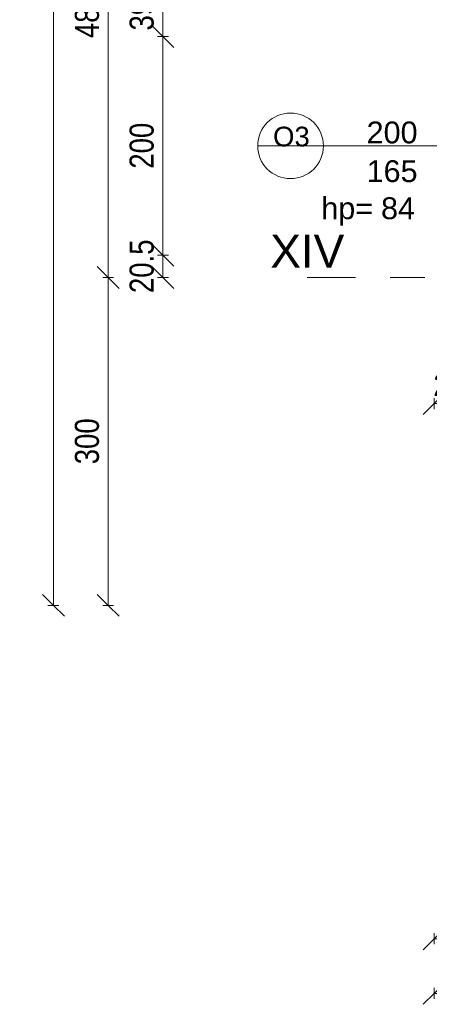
# Model space of a CAD drawing. Header units: centimetres. Extents: x -1631 to 21770, y -8842 to 3590.
# Tile 1 of 142: x -1631 to -1257, y -257 to 644. Entities that reach past the tile are written whole.
import ezdxf

# ---------------------------------------------------------------- set-up
doc = ezdxf.new("R2010")
doc.units = ezdxf.units.CM
doc.linetypes.add('Oś', pattern=[222.25, 127, -31.75, 31.75, -31.75])
for name, color, linetype, lineweight in [('A-ANNO-DIMS', 211, 'Continuous', 13), ('A-ANNO-DIMS-100', 211, 'Continuous', 13), ('A-GLAZ-IDEN', 152, 'Continuous', 13), ('S-GRID', 1, 'Continuous', 13), ('S-GRID-IDEN', 1, 'Continuous', 13)]:
    doc.layers.add(name, color=color, linetype=linetype, lineweight=lineweight)
doc.styles.add('Arial Narrow_1', font='ARIALN.TTF', dxfattribs={"height": 22})
doc.styles.add('Arial Narrow_5', font='ARIALN.TTF', dxfattribs={"height": 20})
doc.styles.add('Arial_10', font='arial.ttf', dxfattribs={"height": 20})
doc.styles.add('Arial_13', font='arial.ttf', dxfattribs={"height": 0.2})
doc.styles.add('Arial_7', font='arial.ttf', dxfattribs={"height": 30})
doc.styles.add('Arial_8', font='arial.ttf', dxfattribs={"height": 18})
doc.dimstyles.new('Diagonal_1_100__0_1_', dxfattribs={"dimscale": 30.48, "dimtxt": 22.515481, "dimasz": 0.656168, "dimexe": 0.164042, "dimexo": 0.0625, "dimgap": 0.065617, "dimtad": 1, "dimdec": 1, "dimrnd": 0.1, "dimdsep": 46, "dimtxsty": 'Arial Narrow_1', "dimblk1": 'OBLIQUE', "dimblk2": 'OBLIQUE', "dimsah": 1, "dimcen": 0.09, "dimazin": 0, "dimtfac": 1, "dimtdec": 4, "dimtix": 1, "dimtmove": 0, "dimatfit": 3, "dimfxl": 0, "dimtvp": 1, "dimtolj": 1, "dimtzin": 0, "dimarcsym": 0})
doc.dimstyles.new('Diagonal_1_100__0__wewnętrzne', dxfattribs={"dimscale": 30.48, "dimtxt": 20.468619, "dimasz": 0.656168, "dimexe": 0.164042, "dimexo": 0.0625, "dimgap": 0.032808, "dimtad": 1, "dimdec": 0, "dimdsep": 46, "dimtxsty": 'Arial Narrow_5', "dimblk1": 'OBLIQUE', "dimblk2": 'OBLIQUE', "dimsah": 1, "dimcen": 0.09, "dimazin": 0, "dimtfac": 1, "dimtdec": 4, "dimtix": 1, "dimtmove": 0, "dimatfit": 3, "dimfxl": 0, "dimtvp": 1, "dimtolj": 1, "dimtzin": 0, "dimarcsym": 0})

# ---------------------------------------------------------------- blocks, each defined once
blk = doc.blocks.new('DIMBLOCK1-6_piętro IV __13_80 m_ - stan projektowany')
at = {"layer": 'A-ANNO-DIMS-100', "transparency": 16777216}
for p, q in [((-1252.62, -246.77), (-1242.62, -236.77)), ((-1252.62, -241.77), (-1252.62, -251.77)), ((-1252.62, -246.77), (-1252.62, -241.77)), ((1227.38, -246.77), (1237.38, -236.77)), ((1227.38, -241.77), (1227.38, -251.77)), ((1227.38, -246.77), (1227.38, -241.77)), ((-1252.62, -246.77), (-1262.62, -256.77)), ((-1252.62, -246.77), (1227.38, -246.77)), ((1227.38, -246.77), (1217.38, -256.77))]:
    blk.add_line(p, q, dxfattribs=at)
at = {"layer": 'A-ANNO-DIMS-100', "color": 0, "transparency": 16777216, "insert": (-40.5, -216.33), "char_height": 22, "width": 66.9031, "attachment_point": 1, "line_spacing_factor": 0.974696, "style": 'Arial Narrow_1'}
blk.add_mtext('2480', dxfattribs=at)
blk = doc.blocks.new('_Oblique')
at = {"color": 0, "linetype": 'ByBlock', "lineweight": -2}
blk.add_line((-0.5, -0.5), (0.5, 0.5), dxfattribs=at)
blk = doc.blocks.new('DIMBLOCK7-6_piętro IV __13_80 m_ - stan projektowany')
at = {"layer": 'A-ANNO-DIMS-100', "transparency": 16777216}
for p, q in [((-1252.62, -196.77), (-1242.62, -186.77)), ((-1212.62, -196.77), (-1202.62, -186.77)), ((-1252.62, -196.77), (-1262.62, -206.77)), ((-1252.62, -191.77), (-1252.62, -201.77)), ((-1252.62, -196.77), (-1252.62, -191.77)), ((-1212.62, -196.77), (-1252.62, -196.77)), ((-1212.62, -196.77), (-1222.62, -206.77)), ((-1212.62, -191.77), (-1212.62, -201.77)), ((-1212.62, -196.77), (-1212.62, -191.77))]:
    blk.add_line(p, q, dxfattribs=at)
at = {"layer": 'A-ANNO-DIMS-100', "color": 0, "transparency": 16777216, "insert": (-1246.56, -166.33), "char_height": 22, "width": 33.4516, "attachment_point": 1, "line_spacing_factor": 0.974696, "style": 'Arial Narrow_1'}
blk.add_mtext('40', dxfattribs=at)
blk = doc.blocks.new('DIMBLOCK8-6_piętro IV __13_80 m_ - stan projektowany')
at = {"layer": 'A-ANNO-DIMS-100', "transparency": 16777216}
for p, q in [((-1600.57, 2848.33), (-1610.57, 2858.33)), ((-1595.57, 2848.33), (-1605.57, 2848.33)), ((-1600.57, 108.33), (-1600.57, 2848.33)), ((-1600.57, 2848.33), (-1590.57, 2838.33)), ((-1600.57, 2848.33), (-1595.57, 2848.33)), ((-1600.57, 108.33), (-1610.57, 118.33)), ((-1595.57, 108.33), (-1605.57, 108.33)), ((-1600.57, 108.33), (-1590.57, 98.33)), ((-1600.57, 108.33), (-1595.57, 108.33))]:
    blk.add_line(p, q, dxfattribs=at)
at = {"layer": 'A-ANNO-DIMS-100', "color": 0, "transparency": 16777216, "insert": (-1631, 1450.45), "char_height": 22, "width": 66.9031, "attachment_point": 1, "rotation": 90, "line_spacing_factor": 0.974696, "style": 'Arial Narrow_1'}
blk.add_mtext('2740', dxfattribs=at)
blk = doc.blocks.new('DIMBLOCK10-6_piętro IV __13_80 m_ - stan projektowany')
at = {"layer": 'A-ANNO-DIMS-100', "transparency": 16777216}
for p, q in [((-1550.57, 408.33), (-1560.57, 418.33)), ((-1545.57, 408.33), (-1555.57, 408.33)), ((-1550.57, 108.33), (-1550.57, 408.33)), ((-1550.57, 408.33), (-1540.57, 398.33)), ((-1550.57, 408.33), (-1545.57, 408.33)), ((-1550.57, 108.33), (-1560.57, 118.33)), ((-1545.57, 108.33), (-1555.57, 108.33)), ((-1550.57, 108.33), (-1540.57, 98.33)), ((-1550.57, 108.33), (-1545.57, 108.33))]:
    blk.add_line(p, q, dxfattribs=at)
at = {"layer": 'A-ANNO-DIMS-100', "color": 0, "transparency": 16777216, "insert": (-1581, 237.42), "char_height": 22, "width": 50.1774, "attachment_point": 1, "rotation": 90, "line_spacing_factor": 0.974696, "style": 'Arial Narrow_1'}
blk.add_mtext('300', dxfattribs=at)
blk = doc.blocks.new('DIMBLOCK11-6_piętro IV __13_80 m_ - stan projektowany')
at = {"layer": 'A-ANNO-DIMS-100', "transparency": 16777216}
for p, q in [((-1550.57, 888.33), (-1560.57, 898.33)), ((-1545.57, 888.33), (-1555.57, 888.33)), ((-1550.57, 408.33), (-1550.57, 888.33)), ((-1550.57, 888.33), (-1540.57, 878.33)), ((-1550.57, 888.33), (-1545.57, 888.33)), ((-1550.57, 408.33), (-1560.57, 418.33)), ((-1545.57, 408.33), (-1555.57, 408.33)), ((-1550.57, 408.33), (-1540.57, 398.33)), ((-1550.57, 408.33), (-1545.57, 408.33))]:
    blk.add_line(p, q, dxfattribs=at)
at = {"layer": 'A-ANNO-DIMS-100', "color": 0, "transparency": 16777216, "insert": (-1581, 627.42), "char_height": 22, "width": 50.1774, "attachment_point": 1, "rotation": 90, "line_spacing_factor": 0.974696, "style": 'Arial Narrow_1'}
blk.add_mtext('480', dxfattribs=at)
blk = doc.blocks.new('DIMBLOCK103-6_piętro IV __13_80 m_ - stan projektowany')
at = {"layer": 'A-ANNO-DIMS-100', "transparency": 16777216}
for p, q in [((-1252.62, 292.9), (-1242.62, 302.9)), ((-1252.62, 287.9), (-1252.62, 297.9)), ((-1228.62, 292.9), (-1218.62, 302.9)), ((-1228.62, 287.9), (-1228.62, 297.9)), ((-1252.62, 292.9), (-1262.62, 282.9)), ((-1228.62, 292.9), (-1252.62, 292.9)), ((-1252.62, 292.9), (-1252.62, 287.9)), ((-1228.62, 292.9), (-1238.62, 282.9)), ((-1228.62, 292.9), (-1228.62, 287.9))]:
    blk.add_line(p, q, dxfattribs=at)
at = {"layer": 'A-ANNO-DIMS-100', "color": 0, "transparency": 16777216, "insert": (-1253.29, 319.75), "char_height": 20, "width": 30.4105, "attachment_point": 1, "line_spacing_factor": 0.974696, "style": 'Arial Narrow_5'}
blk.add_mtext('24', dxfattribs=at)
blk = doc.blocks.new('DIMBLOCK228-6_piętro IV __13_80 m_ - stan projektowany')
at = {"layer": 'A-ANNO-DIMS-100', "transparency": 16777216}
for p, q in [((-1500.57, 428.83), (-1510.57, 438.83)), ((-1495.57, 428.83), (-1505.57, 428.83)), ((-1500.57, 408.33), (-1500.57, 428.83)), ((-1500.57, 428.83), (-1490.57, 418.83)), ((-1500.57, 428.83), (-1495.57, 428.83)), ((-1500.57, 408.33), (-1510.57, 418.33)), ((-1495.57, 408.33), (-1505.57, 408.33)), ((-1500.57, 408.33), (-1490.57, 398.33)), ((-1500.57, 408.33), (-1495.57, 408.33))]:
    blk.add_line(p, q, dxfattribs=at)
at = {"layer": 'A-ANNO-DIMS-100', "color": 0, "transparency": 16777216, "insert": (-1531, 394.09), "char_height": 22, "width": 58.7547, "attachment_point": 1, "rotation": 90, "line_spacing_factor": 0.974696, "style": 'Arial Narrow_1'}
blk.add_mtext('20.5', dxfattribs=at)
blk = doc.blocks.new('DIMBLOCK229-6_piętro IV __13_80 m_ - stan projektowany')
at = {"layer": 'A-ANNO-DIMS-100', "transparency": 16777216}
for p, q in [((-1500.57, 628.83), (-1510.57, 638.83)), ((-1495.57, 628.83), (-1505.57, 628.83)), ((-1500.57, 428.83), (-1500.57, 628.83)), ((-1500.57, 628.83), (-1490.57, 618.83)), ((-1500.57, 628.83), (-1495.57, 628.83)), ((-1500.57, 428.83), (-1510.57, 438.83)), ((-1495.57, 428.83), (-1505.57, 428.83)), ((-1500.57, 428.83), (-1490.57, 418.83)), ((-1500.57, 428.83), (-1495.57, 428.83))]:
    blk.add_line(p, q, dxfattribs=at)
at = {"layer": 'A-ANNO-DIMS-100', "color": 0, "transparency": 16777216, "insert": (-1531, 507.92), "char_height": 22, "width": 50.1774, "attachment_point": 1, "rotation": 90, "line_spacing_factor": 0.974696, "style": 'Arial Narrow_1'}
blk.add_mtext('200', dxfattribs=at)
blk = doc.blocks.new('DIMBLOCK230-6_piętro IV __13_80 m_ - stan projektowany')
at = {"layer": 'A-ANNO-DIMS-100', "transparency": 16777216}
for p, q in [((-1500.57, 667.83), (-1510.57, 677.83)), ((-1495.57, 667.83), (-1505.57, 667.83)), ((-1500.57, 628.83), (-1500.57, 667.83)), ((-1500.57, 667.83), (-1490.57, 657.83)), ((-1500.57, 667.83), (-1495.57, 667.83)), ((-1500.57, 628.83), (-1510.57, 638.83)), ((-1495.57, 628.83), (-1505.57, 628.83)), ((-1500.57, 628.83), (-1490.57, 618.83)), ((-1500.57, 628.83), (-1495.57, 628.83))]:
    blk.add_line(p, q, dxfattribs=at)
at = {"layer": 'A-ANNO-DIMS-100', "color": 0, "transparency": 16777216, "insert": (-1531, 634.39), "char_height": 22, "width": 33.4516, "attachment_point": 1, "rotation": 90, "line_spacing_factor": 0.974696, "style": 'Arial Narrow_1'}
blk.add_mtext('39', dxfattribs=at)
blk = doc.blocks.new('Okno_LD_typ 100 - metka _ wys_parapetu-2491833-6_piętro IV __13_80 m_ - stan projektowany')
at = {"layer": 'A-GLAZ-IDEN'}
blk.add_line((0, 1.8925), (0, -0.3919), dxfattribs=at)
blk.add_circle((0, -0.0919), 0.3, dxfattribs=at)
at = {"layer": 'A-GLAZ-IDEN', "insert": (0.4711, 0.6634), "char_height": 0.2, "width": 0.48783, "attachment_point": 3, "rotation": 90, "line_spacing_factor": 0.936439, "style": 'Arial_13', "bg_fill": 3, "box_fill_scale": 1.25, "bg_fill_color": 256, "bg_fill_true_color": 13158600, "bg_fill_transparency": 0}
blk.add_mtext('\\pxqr,t6.35,12.7,19.05,25.4,31.75,38.1,44.45,50.8,57.15,63.5,69.85,76.2,82.55,88.9,95.25,101.6,107.95,114.3,120.65,127,133.35,139.7,146.05,152.4,158.75,165.1,171.45,177.8,184.15,190.5,196.85,203.2;{hp= }', dxfattribs=at)

msp = doc.modelspace()

# ---------------------------------------------------------------- linework, layer by layer
at = {"layer": 'S-GRID', "linetype": 'Oś'}
msp.add_line((1342.46, 408.33), (-1368.76, 408.33), dxfattribs=at)

# ---------------------------------------------------------------- block references
at = {"layer": 'A-GLAZ-IDEN', "xscale": 99.99999999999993, "yscale": 99.99999999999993, "zscale": 99.99999999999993, "rotation": 270.0000000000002}
msp.add_blockref('Okno_LD_typ 100 - metka _ wys_parapetu-2491833-6_piętro IV __13_80 m_ - stan projektowany', (-1374.73, 528.83), dxfattribs=at)

# ---------------------------------------------------------------- texts
at = {"layer": 'S-GRID-IDEN', "insert": (-1368.59, 432.39), "char_height": 30, "width": 68.1, "attachment_point": 5, "line_spacing_factor": 0.936439, "style": 'Arial_7'}
msp.add_mtext('\\pxqc,t4.23333,8.46667,12.7,16.93333,21.16667,25.4,29.63333,33.86667,38.1,42.33333,46.56667,50.8,55.03333,59.26667,63.5,67.73333,71.96667,76.2,80.43333,84.66667,88.9,93.13333,97.36667,101.6,105.83333,110.06667,114.3,118.53333,122.76667,127,131.23333,135.46667;{XIV}', dxfattribs=at)

# ---------------------------------------------------------------- dimensions: what is measured, and where the dimension line sits
at = {"layer": 'A-ANNO-DIMS'}
for base, p1, p2, override, picture, middle in [((-1600.57, 2848.33), (-1595.57, 108.33), (-1595.57, 2848.33), {"dimpost": '<>', "dimfxl": 2740}, 'DIMBLOCK8-6_piętro IV __13_80 m_ - stan projektowany', (-1613.8, 1478.33)), ((-1550.57, 888.33), (-1545.57, 408.33), (-1545.57, 888.33), {"dimpost": '<>', "dimfxl": 480}, 'DIMBLOCK11-6_piętro IV __13_80 m_ - stan projektowany', (-1563.8, 648.33)), ((-1500.57, 667.83), (-1495.57, 628.83), (-1495.57, 667.83), {"dimpost": '<>', "dimfxl": 39}, 'DIMBLOCK230-6_piętro IV __13_80 m_ - stan projektowany', (-1513.8, 648.33)), ((-1500.57, 628.83), (-1495.57, 428.83), (-1495.57, 628.83), {"dimpost": '<>', "dimfxl": 200}, 'DIMBLOCK229-6_piętro IV __13_80 m_ - stan projektowany', (-1513.8, 528.83)), ((-1500.57, 428.83), (-1495.57, 408.33), (-1495.57, 428.83), {"dimpost": '<>', "dimfxl": 20.5}, 'DIMBLOCK228-6_piętro IV __13_80 m_ - stan projektowany', (-1513.8, 418.58)), ((-1550.57, 408.33), (-1545.57, 108.33), (-1545.57, 408.33), {"dimpost": '<>', "dimfxl": 300}, 'DIMBLOCK10-6_piętro IV __13_80 m_ - stan projektowany', (-1563.8, 258.33))]:
    dim = msp.add_linear_dim(base=base, p1=p1, p2=p2, angle=90, dimstyle='Diagonal_1_100__0_1_', override=override, dxfattribs=at)
    dim.commit()
    dim.dimension.update_dxf_attribs({"geometry": picture, "text_midpoint": middle})
for base, p1, p2, dimstyle, override, picture, middle in [((-1252.62, 292.9), (-1228.62, 287.9), (-1252.62, 287.9), 'Diagonal_1_100__0__wewnętrzne', {"dimpost": '<>', "dimfxl": 24}, 'DIMBLOCK103-6_piętro IV __13_80 m_ - stan projektowany', (-1240.62, 303.94)), ((-1252.62, -196.77), (-1212.62, -191.77), (-1252.62, -191.77), 'Diagonal_1_100__0_1_', {"dimpost": '<>', "dimfxl": 40}, 'DIMBLOCK7-6_piętro IV __13_80 m_ - stan projektowany', (-1232.62, -183.53)), ((1227.38, -246.77), (-1252.62, -241.77), (1227.38, -241.77), 'Diagonal_1_100__0_1_', {"dimpost": '<>', "dimfxl": 2480}, 'DIMBLOCK1-6_piętro IV __13_80 m_ - stan projektowany', (-12.62, -233.53))]:
    dim = msp.add_linear_dim(base=base, p1=p1, p2=p2, dimstyle=dimstyle, override=override, dxfattribs=at)
    dim.commit()
    dim.dimension.update_dxf_attribs({"geometry": picture, "text_midpoint": middle})

# ---------------------------------------------------------------- next in the draw order: texts
at = {"layer": 'A-GLAZ-IDEN', "line_spacing_factor": 0.936439}
for s, insert, char_height, width, attachment_point, style in [('\\pxqc,t6.35,12.7,19.05,25.4,31.75,38.1,44.45,50.8,57.15,63.5,69.85,76.2,82.55,88.9,95.25,101.6,107.95,114.3,120.65,127,133.35,139.7,146.05,152.4,158.75,165.1,171.45,177.8,184.15,190.5,196.85,203.2;{200}', (-1291.1, 540.94), 20, 48.3, 5, 'Arial_10'), ('\\pxqc,t7.05556,14.11111,21.16667,28.22222,35.27778,42.33333,49.38889,56.44444,63.5,70.55556,77.61111,84.66667,91.72222,98.77778,105.83333,112.88889,119.94444,127,134.05556,141.11111,148.16667,155.22222,162.27778,169.33333,176.38889,183.44444,190.5,197.55556,204.61111,211.66667,218.72222,225.77778;{O3}', (-1383.12, 537.21), 18, 33.7, 5, 'Arial_8'), ('\\pxqc,t6.35,12.7,19.05,25.4,31.75,38.1,44.45,50.8,57.15,63.5,69.85,76.2,82.55,88.9,95.25,101.6,107.95,114.3,120.65,127,133.35,139.7,146.05,152.4,158.75,165.1,171.45,177.8,184.15,190.5,196.85,203.2;{165}', (-1291.1, 505.5), 20, 48.3, 5, 'Arial_10'), ('\\pxt6.35,12.7,19.05,25.4,31.75,38.1,44.45,50.8,57.15,63.5,69.85,76.2,82.55,88.9,95.25,101.6,107.95,114.3,120.65,127,133.35,139.7,146.05,152.4,158.75,165.1,171.45,177.8,184.15,190.5,196.85,203.2;{84}', (-1301.22, 481.72), 20, 32.4, 1, 'Arial_10')]:
    msp.add_mtext(s, dxfattribs=dict(at, insert=insert, char_height=char_height, width=width, attachment_point=attachment_point, style=style))

doc.saveas('drawing.dxf')
